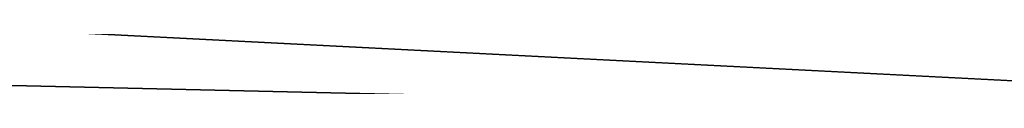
# Model space of a CAD drawing. Extents: x -775 to 775, y -775 to 775.
# Tile 172 of 256: x -0.18736 to -0.09368, y -745.99288 to -745.98856. Entities that reach past the tile are written whole.
import ezdxf

# ---------------------------------------------------------------- set-up
doc = ezdxf.new("R2010")
doc.units = 0
doc.layers.get('0').update_dxf_attribs({"color": 13, "linetype": 'CONTINUOUS'})

# ---------------------------------------------------------------- blocks, each defined once
blk = doc.blocks.new('OBJ_000001')
for p, q in [((-76.179804, -742.105236), (0, -745.997052)), ((-76.179804, -742.105236, 38.999842), (0, -745.997052, 38.999842)), ((0, -745.997052, 2.999988), (-76.179804, -742.105236, 2.999988))]:
    blk.add_line(p, q)
blk = doc.blocks.new('OBJ_000002')
for p, q in [((-34.1758, -745.219774, 6.999972), (0, -745.997052, 6.999972)), ((0, -745.997052, 30.162724), (-34.1758, -745.219774, 30.162724))]:
    blk.add_line(p, q)
blk = doc.blocks.new('SKPE74C')
for name in ['OBJ_000002', 'OBJ_000001']:
    blk.add_blockref(name, (0, 0))

msp = doc.modelspace()

# ---------------------------------------------------------------- block references
msp.add_blockref('SKPE74C', (0, 0))

doc.saveas('drawing.dxf')
